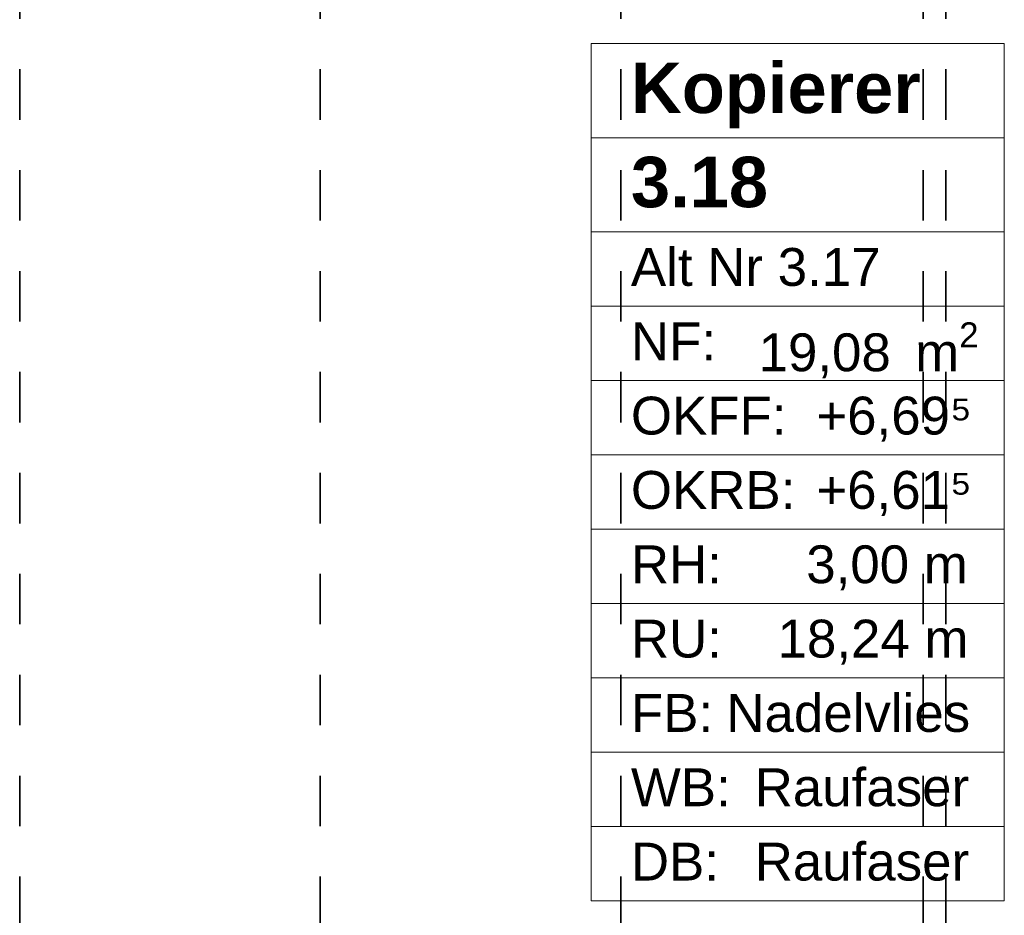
# Model space of a CAD drawing. Header units: metres. Extents: x -3.6 to 84.5, y -11 to 16.8.
# Tile 83 of 124: x 23.6 to 25.5, y 0.9 to 2.7. Entities that reach past the tile are written whole.
import ezdxf

# ---------------------------------------------------------------- set-up
doc = ezdxf.new("R2010")
doc.units = ezdxf.units.M
doc.header["$MEASUREMENT"] = 0
doc.linetypes.add('Achse', pattern=[0.2, 0.1, -0.05, 0, -0.05])
doc.layers.add('155 - Bemaßung_ Beschriftung.Ausbau - Deckenelemente', color=7, linetype='Continuous')
doc.layers.add('401 - Zone.Raum_ Raumbegrenzung_ Whg.', color=7, linetype='Continuous')
doc.styles.add('ERSTELLTER_STIL_1', font='txt')
doc.styles.add('ERSTELLTER_STIL_2', font='txt')

msp = doc.modelspace()

# ---------------------------------------------------------------- linework, layer by layer
at = {"layer": '155 - Bemaßung_ Beschriftung.Ausbau - Deckenelemente', "color": 7, "linetype": 'Achse', "lineweight": 35}
for p, q in [((23.579, 5.19), (23.579, 0.71)), ((24.175, 5.19), (24.175, 0.71)), ((24.771, 5.19), (24.771, 0.71)), ((25.37, 5.19), (25.37, 0.71)), ((25.415, 5.19), (25.415, 0.71))]:
    msp.add_line(p, q, dxfattribs=at)
at = {"layer": '401 - Zone.Raum_ Raumbegrenzung_ Whg.', "color": 7, "linetype": 'Continuous', "lineweight": 9}
for p, q in [((25.531, 2.6408), (24.7122, 2.6408)), ((24.7122, 2.6408), (24.7122, 0.9417)), ((24.7122, 2.6408), (25.531, 2.6408)), ((24.7122, 2.4542), (24.7122, 2.6408)), ((25.531, 0.9417), (25.531, 2.6408)), ((25.531, 2.6408), (25.531, 2.4542)), ((25.531, 2.4542), (24.7122, 2.4542)), ((24.7122, 2.4542), (25.531, 2.4542)), ((24.7122, 2.2676), (24.7122, 2.4542)), ((25.531, 2.4542), (25.531, 2.2676)), ((25.531, 2.2676), (24.7122, 2.2676)), ((24.7122, 2.2676), (25.531, 2.2676)), ((24.7122, 2.1203), (24.7122, 2.2676)), ((25.531, 2.2676), (25.531, 2.1203)), ((25.531, 2.1203), (24.7122, 2.1203)), ((24.7122, 2.1203), (25.531, 2.1203)), ((24.7122, 1.973), (24.7122, 2.1203)), ((25.531, 2.1203), (25.531, 1.973)), ((25.531, 1.973), (24.7122, 1.973)), ((24.7122, 1.973), (25.531, 1.973)), ((24.7122, 1.8256), (24.7122, 1.973)), ((25.531, 1.973), (25.531, 1.8256)), ((25.531, 1.8256), (24.7122, 1.8256)), ((24.7122, 1.8256), (25.531, 1.8256)), ((24.7122, 1.6783), (24.7122, 1.8256)), ((25.531, 1.8256), (25.531, 1.6783)), ((25.531, 1.6783), (24.7122, 1.6783)), ((24.7122, 1.6783), (25.531, 1.6783)), ((24.7122, 1.531), (24.7122, 1.6783)), ((25.531, 1.6783), (25.531, 1.531)), ((25.531, 1.531), (24.7122, 1.531)), ((24.7122, 1.531), (25.531, 1.531)), ((24.7122, 1.3837), (24.7122, 1.531)), ((25.531, 1.531), (25.531, 1.3837)), ((25.531, 1.3837), (24.7122, 1.3837)), ((24.7122, 1.3837), (25.531, 1.3837)), ((24.7122, 1.2364), (24.7122, 1.3837)), ((25.531, 1.3837), (25.531, 1.2364)), ((25.531, 1.2364), (24.7122, 1.2364)), ((24.7122, 1.2364), (25.531, 1.2364)), ((24.7122, 1.089), (24.7122, 1.2364)), ((25.531, 1.2364), (25.531, 1.089)), ((25.531, 1.089), (24.7122, 1.089)), ((24.7122, 1.089), (25.531, 1.089)), ((24.7122, 0.9417), (24.7122, 1.089)), ((25.531, 1.089), (25.531, 0.9417)), ((24.7122, 0.9417), (25.531, 0.9417)), ((25.531, 0.9417), (24.7122, 0.9417))]:
    msp.add_line(p, q, dxfattribs=at)

# ---------------------------------------------------------------- texts
at = {"layer": '401 - Zone.Raum_ Raumbegrenzung_ Whg.', "color": 7, "lineweight": 9, "attachment_point": 1}
for s, insert, char_height, style in [('\\A1;{\\pqj;\\pt0;\\fArial|b1|i0|c0|p38;}', (25.4525, 2.6261), 0.1, 'ERSTELLTER_STIL_1'), ('\\A1;{\\pqj;\\pt0;\\fArial|b1|i0|c0|p38;Kopierer}', (24.7908, 2.6032), 0.1, 'ERSTELLTER_STIL_1'), ('\\A1;{\\pqj;\\pt0;\\fArial|b1|i0|c0|p38;}', (25.4525, 2.4395), 0.1, 'ERSTELLTER_STIL_1'), ('\\A1;{\\pql;\\pt0;\\fArial|b1|i0|c0|p38;3.18}', (24.7908, 2.4166), 0.1, 'ERSTELLTER_STIL_1'), ('\\A1;{\\pqj;\\pt0;\\fArial|b0|i0|c0|p38;}', (25.4525, 2.2529), 0.075, 'ERSTELLTER_STIL_2'), ('\\A1;{\\pqj;\\pt0;\\fArial|b0|i0|c0|p38;Alt Nr 3.17}', (24.7908, 2.2357), 0.075, 'ERSTELLTER_STIL_2'), ('\\A1;{\\pqj;\\pt0;\\fArial|b0|i0|c0|p38;NF: }', (24.7908, 2.0884), 0.075, 'ERSTELLTER_STIL_2'), ('\\A1;{\\pql;\\pt0,0.05;\\fArial|b0|i0|c0|p38;19,08\\fArial|b0|i0|c0|p38;\\A1{\\H.66x;\\S^  ;}\\fArial|b0|i0|c0|p38; m\\fArial|b0|i0|c0|p38;\\A1{\\H.66x;\\S2^  ;}}', (25.0439, 2.0884), 0.075, 'ERSTELLTER_STIL_2'), ('\\A1;{\\pqj;\\pt0;\\fArial|b0|i0|c0|p38;+6,69⁵}', (25.1583, 1.9411), 0.075, 'ERSTELLTER_STIL_2'), ('\\A1;{\\pqj;\\pt0;\\fArial|b0|i0|c0|p38;OKFF: }', (24.7908, 1.9411), 0.075, 'ERSTELLTER_STIL_2'), ('\\A1;{\\pqj;\\pt0;\\fArial|b0|i0|c0|p38;+6,61⁵}', (25.1583, 1.7938), 0.075, 'ERSTELLTER_STIL_2'), ('\\A1;{\\pqj;\\pt0;\\fArial|b0|i0|c0|p38;OKRB: }', (24.7908, 1.7938), 0.075, 'ERSTELLTER_STIL_2'), ('\\A1;{\\pqj;\\pt0;\\fArial|b0|i0|c0|p38;RH: }', (24.7908, 1.6464), 0.075, 'ERSTELLTER_STIL_2'), ('\\A1;{\\pqj;\\pt0;\\fArial|b0|i0|c0|p38;3,00 m}', (25.1384, 1.6464), 0.075, 'ERSTELLTER_STIL_2'), ('\\A1;{\\pqj;\\pt0;\\fArial|b0|i0|c0|p38;RU: }', (24.7908, 1.4991), 0.075, 'ERSTELLTER_STIL_2'), ('\\A1;{\\pqj;\\pt0;\\fArial|b0|i0|c0|p38;18,24 m}', (25.0815, 1.4991), 0.075, 'ERSTELLTER_STIL_2'), ('\\A1;{\\pqj;\\pt0;\\fArial|b0|i0|c0|p38;FB: }', (24.7908, 1.3518), 0.075, 'ERSTELLTER_STIL_2'), ('\\A1;{\\pqj;\\pt0;\\fArial|b0|i0|c0|p38;Nadelvlies}', (24.98, 1.3518), 0.075, 'ERSTELLTER_STIL_2'), ('\\A1;{\\pqj;\\pt0;\\fArial|b0|i0|c0|p38;Raufaser}', (25.0362, 1.2045), 0.075, 'ERSTELLTER_STIL_2'), ('\\A1;{\\pqj;\\pt0;\\fArial|b0|i0|c0|p38;WB: }', (24.7908, 1.2045), 0.075, 'ERSTELLTER_STIL_2'), ('\\A1;{\\pqj;\\pt0;\\fArial|b0|i0|c0|p38;DB: }', (24.7908, 1.0572), 0.075, 'ERSTELLTER_STIL_2'), ('\\A1;{\\pqj;\\pt0;\\fArial|b0|i0|c0|p38;Raufaser}', (25.0362, 1.0572), 0.075, 'ERSTELLTER_STIL_2')]:
    msp.add_mtext(s, dxfattribs=dict(at, insert=insert, char_height=char_height, style=style))

doc.saveas('drawing.dxf')
